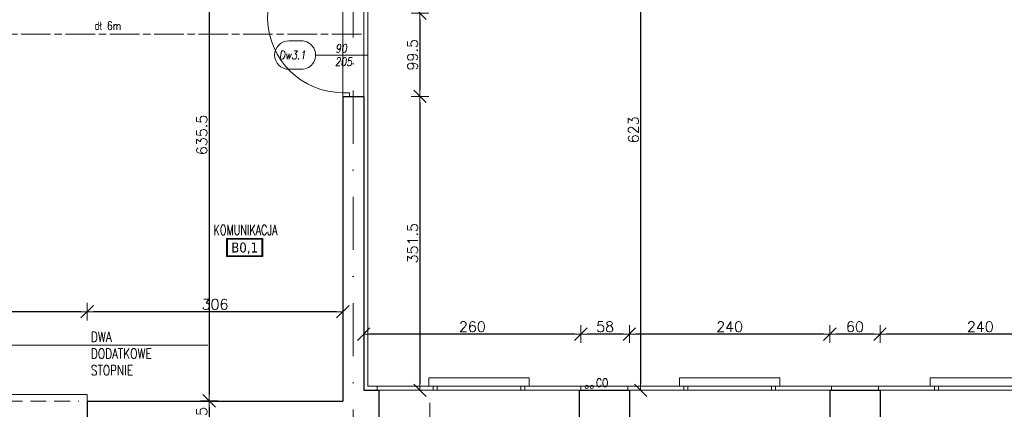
# Model space of a CAD drawing. Header units: millimetres. Extents: x 23192 to 177760, y -399809 to -79279.
# Tile 142 of 256: x 52792 to 53970, y -195597 to -195131. Entities that reach past the tile are written whole.
import ezdxf
from ezdxf.enums import TextEntityAlignment as Align

# ---------------------------------------------------------------- set-up
doc = ezdxf.new("R2010")
doc.units = ezdxf.units.MM
for name, pattern in [('2_3', [1, 0.5, -0.5]), ('CHAIN', [0.3543, 0.2362, -0.0295, 0.0591, -0.0295]), ('DASHDOT', [25.4, 12.7, -6.35, 0, -6.35]), ('HIDDEN', [9.525, 6.35, -3.175])]:
    doc.linetypes.add(name, pattern=pattern)
doc.layers.get('0').update_dxf_attribs({"lineweight": 0})
for name, color, linetype, lineweight in [('!! 0_ Istn-sciany', 3, 'Continuous', 30), ('!! 0_ Istn-widok', 1, 'Continuous', 15), ('!! 0_ Opis', 8, 'Continuous', 13), ('!! 0_Istn-armatura', 6, 'Continuous', 9), ('!! 0_Istn-cienka', 4, 'Continuous', 9), ('!! 0_Istn-drzwi', 1, 'Continuous', 13), ('!! 0_Opis_okna', 8, 'Continuous', 15), ('!! 0_Opis_pom', 9, 'Continuous', 13), ('!! 0_Osie', 1, 'DASHDOT', 13), ('!! 1  WYDZIELENIE PPOŻ', 252, 'Continuous', 0), ('!! 1_droga ewakuacyjna', 252, 'CHAIN', 0), ('!! 2_drzwi opis', 151, 'Continuous', 9), ('!! wymiary osi', 250, 'Continuous', 9), ('0-osie-liniA', 14, 'DASHDOT', 5), ('Dimension (ISO)', 7, 'Continuous', 25)]:
    doc.layers.add(name, color=color, linetype=linetype, lineweight=lineweight)
doc.layers.add('!! 0_Istn-grzejniki', color=7, linetype='Continuous', lineweight=0, plot=False)
doc.layers.add('Powierzchnia', color=140, linetype='Continuous', lineweight=5, plot=False)
doc.styles.add('50', font='ROMANS.shx', dxfattribs={"width": 0.8, "height": 10})
doc.styles.add('ARCHETYP', font='romans.shx', dxfattribs={"height": 15})
doc.styles.add('ARIAL', font='tahoma.ttf')
doc.styles.add('Note Text (ISO)', font='tahoma.ttf')
doc.styles.add('SIMPLEX', font='simplex.shx', dxfattribs={"width": 0.77})
doc.styles.add('TXT', font='simplex.shx')
doc.dimstyles.new('Default (ISO)', dxfattribs={"dimscale": 5, "dimtxt": 5, "dimasz": 5, "dimexe": 3.175, "dimexo": 0, "dimgap": 0.762, "dimtad": 1, "dimdec": 0, "dimrnd": 1e-08, "dimzin": 0, "dimtxsty": 'Note Text (ISO)', "dimcen": 0.09, "dimdle": 10, "dimclrd": 256, "dimclre": 256, "dimclrt": 256, "dimazin": 0, "dimtfac": 0.70104, "dimtmove": 0, "dimatfit": 3, "dimfxl": 1, "dimtolj": 1, "dimtzin": 0, "dimlwd": -1, "dimlwe": -1, "dimarcsym": 0})
doc.dimstyles.new('DIM50', dxfattribs={"dimscale": 5, "dimtxt": 2.5, "dimasz": 1.5, "dimexe": 0, "dimexo": 0, "dimgap": 0.5, "dimtad": 1, "dimdec": 4, "dimrnd": 0.5, "dimdsep": 46, "dimtxsty": 'TXT', "dimblk1": 'TICK1', "dimblk2": 'TICK1', "dimsah": 1, "dimcen": 0, "dimse1": 1, "dimse2": 1, "dimclrd": 1, "dimclre": 7, "dimclrt": 9, "dimadec": 0, "dimazin": 0, "dimtfac": 1, "dimtdec": 4, "dimtmove": 2, "dimatfit": 3, "dimldrblk": 'TICK1', "dimfxl": 1, "dimtolj": 1, "dimarcsym": 0})

# ---------------------------------------------------------------- blocks, each defined once
blk = doc.blocks.new('BLOK OSI')
at = {"layer": '0-osie-liniA', "ltscale": 5}
blk.add_lwpolyline([(53191.21142, -193626.89479), (53191.21142, -199860.81919)], dxfattribs=at)
blk = doc.blocks.new('*D1419')
at = {"layer": 'DEFPOINTS', "color": 0, "transparency": 16777216}
for p in [(-690, 120), (510, 120), (510, 19)]:
    blk.add_point(p, dxfattribs=at)
at = {"layer": 'Dimension (ISO)', "transparency": 16777216}
for p, q in [((-690, 120), (-690, 3)), ((510, 120), (510, 3)), ((-665, 19), (485, 19))]:
    blk.add_line(p, q, dxfattribs=at)
for points in [[(-665, 23), (-665, 15), (-690, 19)], [(485, 23), (485, 15), (510, 19)]]:
    blk.add_solid(points, dxfattribs=at)
at = {"layer": 'Dimension (ISO)', "lineweight": 9, "transparency": 16777216, "insert": (-161, 49), "char_height": 25, "attachment_point": 1, "style": 'Note Text (ISO)'}
blk.add_mtext('\\A1;1200', dxfattribs=at)
blk = doc.blocks.new('1_ok-opis')
blk.add_line((0, 111.6), (0, 50))
for points in [[(-17, 128.6), (-17, 143.6)], [(17, 128.6), (17, 143.6)]]:
    blk.add_lwpolyline(points)
for centre, start, end in [((0, 143.6), 0, 180), ((0, 128.6), 180, 0)]:
    blk.add_arc(centre, 17, start, end)
at = {"style": 'ARCHETYP'}
for tag, height, rotation, p in [('NR', 12, 90, (0, 136.9)), ('NR', 12, 270, (0, 136.9)), ('SZEROKOŚĆ', 10, 90, (-8, 78.3)), ('WYSOKOŚĆ', 10, 270, (-8, 78.3)), ('WYSOKOŚĆ', 10, 90, (8, 78.3)), ('SZEROKOŚĆ', 10, 270, (8, 78.3))]:
    blk.add_attdef(tag, text='', height=height, rotation=rotation, dxfattribs=at).set_placement(p, align=Align.MIDDLE)
blk = doc.blocks.new('TICK1')
at = {"color": 2}
blk.add_line((-1, -1), (1, 1), dxfattribs=at)
at = {"color": 0}
for p, q in [((0, 0), (-1, 0)), ((0, -1.4), (0, 1.4))]:
    blk.add_line(p, q, dxfattribs=at)
blk = doc.blocks.new('*D2425')
at = {"layer": '!! wymiary osi', "color": 1, "lineweight": -2, "transparency": 16777216}
blk.add_line((53018.8, -194959.1), (53018.8, -195579.6), dxfattribs=at)
at = {"layer": 'DEFPOINTS', "color": 0, "transparency": 16777216}
for p in [(53018.8, -194951.6), (53018.8, -195587.1), (53018.8, -195587.1)]:
    blk.add_point(p, dxfattribs=at)
at = {"layer": '!! wymiary osi', "color": 1, "lineweight": -2, "transparency": 16777216, "xscale": 7.5, "yscale": 7.5, "zscale": 7.5}
for p, rotation in [((53018.8, -194951.6), 90), ((53018.8, -195587.1), 270)]:
    blk.add_blockref('TICK1', p, dxfattribs=dict(at, rotation=rotation))
at = {"layer": '!! wymiary osi', "color": 9, "transparency": 16777216, "insert": (53010, -195269.3), "char_height": 12.5, "attachment_point": 5, "rotation": 90, "style": 'TXT'}
blk.add_mtext('\\A1;635.5', dxfattribs=at)
blk = doc.blocks.new('*D2426')
at = {"layer": '!! wymiary osi', "color": 1, "lineweight": -2, "transparency": 16777216}
blk.add_line((53018.8, -195594.6), (53018.8, -195632.1), dxfattribs=at)
at = {"layer": 'DEFPOINTS', "color": 0, "transparency": 16777216}
for p in [(53018.8, -195587.1), (53018.8, -195639.6), (53020.2, -195639.6)]:
    blk.add_point(p, dxfattribs=at)
at = {"layer": '!! wymiary osi', "color": 1, "lineweight": -2, "transparency": 16777216, "xscale": 7.5, "yscale": 7.5, "zscale": 7.5}
for p, rotation in [((53018.8, -195587.1), 90), ((53018.8, -195639.6), 270)]:
    blk.add_blockref('TICK1', p, dxfattribs=dict(at, rotation=rotation))
at = {"layer": '!! wymiary osi', "color": 9, "transparency": 16777216, "insert": (53010, -195613.3), "char_height": 12.5, "attachment_point": 5, "rotation": 90, "style": 'TXT'}
blk.add_mtext('\\A1;52.5', dxfattribs=at)
blk = doc.blocks.new('*D2458')
at = {"layer": '!! wymiary osi', "color": 1, "lineweight": -2, "transparency": 16777216}
blk.add_line((53271, -195131.2), (53271, -195215.6), dxfattribs=at)
at = {"layer": 'DEFPOINTS', "color": 0, "transparency": 16777216}
for p in [(53203.7, -195123.7), (53199.8, -195223.1), (53271, -195223.1)]:
    blk.add_point(p, dxfattribs=at)
at = {"layer": '!! wymiary osi', "color": 1, "lineweight": -2, "transparency": 16777216, "xscale": 7.5, "yscale": 7.5, "zscale": 7.5}
for p, rotation in [((53271, -195123.7), 90), ((53271, -195223.1), 270)]:
    blk.add_blockref('TICK1', p, dxfattribs=dict(at, rotation=rotation))
at = {"layer": '!! wymiary osi', "color": 9, "transparency": 16777216, "insert": (53262.2, -195173.4), "char_height": 12.5, "attachment_point": 5, "rotation": 90, "style": 'TXT'}
blk.add_mtext('\\A1;99.5', dxfattribs=at)
blk = doc.blocks.new('*D2459')
at = {"layer": '!! wymiary osi', "color": 1, "lineweight": -2, "transparency": 16777216}
blk.add_line((53271, -195230.6), (53271, -195567.1), dxfattribs=at)
at = {"layer": 'DEFPOINTS', "color": 0, "transparency": 16777216}
for p in [(53199.8, -195223.1), (53203.7, -195574.6), (53271, -195574.6)]:
    blk.add_point(p, dxfattribs=at)
at = {"layer": '!! wymiary osi', "color": 1, "lineweight": -2, "transparency": 16777216, "xscale": 7.5, "yscale": 7.5, "zscale": 7.5}
for p, rotation in [((53271, -195223.1), 90), ((53271, -195574.6), 270)]:
    blk.add_blockref('TICK1', p, dxfattribs=dict(at, rotation=rotation))
at = {"layer": '!! wymiary osi', "color": 9, "transparency": 16777216, "insert": (53262.2, -195398.8), "char_height": 12.5, "attachment_point": 5, "rotation": 90, "style": 'TXT'}
blk.add_mtext('\\A1;351.5', dxfattribs=at)
blk = doc.blocks.new('*D2469')
at = {"layer": '!! wymiary osi', "color": 1, "lineweight": -2, "transparency": 16777216}
blk.add_line((54054.2, -195507.4), (53829.2, -195507.4), dxfattribs=at)
at = {"layer": 'DEFPOINTS', "color": 0, "transparency": 16777216}
for p in [(53821.7, -195507.4), (53821.7, -195574.6), (54061.7, -195574.6)]:
    blk.add_point(p, dxfattribs=at)
at = {"layer": '!! wymiary osi', "color": 1, "lineweight": -2, "transparency": 16777216, "xscale": 7.5, "yscale": 7.5, "zscale": 7.5, "rotation": 180}
blk.add_blockref('TICK1', (53821.7, -195507.4), dxfattribs=at)
at = {"layer": '!! wymiary osi', "color": 1, "lineweight": -2, "transparency": 16777216, "xscale": 7.5, "yscale": 7.5, "zscale": 7.5}
blk.add_blockref('TICK1', (54061.7, -195507.4), dxfattribs=at)
at = {"layer": '!! wymiary osi', "color": 9, "transparency": 16777216, "insert": (53941.7, -195498.6), "char_height": 12.5, "attachment_point": 5, "style": 'TXT'}
blk.add_mtext('\\A1;240', dxfattribs=at)
blk = doc.blocks.new('*D2470')
at = {"layer": '!! wymiary osi', "color": 1, "lineweight": -2, "transparency": 16777216}
blk.add_line((53814.2, -195507.4), (53769.2, -195507.4), dxfattribs=at)
at = {"layer": 'DEFPOINTS', "color": 0, "transparency": 16777216}
for p in [(53761.7, -195507.4), (53761.7, -195574.6), (53821.7, -195574.6)]:
    blk.add_point(p, dxfattribs=at)
at = {"layer": '!! wymiary osi', "color": 1, "lineweight": -2, "transparency": 16777216, "xscale": 7.5, "yscale": 7.5, "zscale": 7.5, "rotation": 180}
blk.add_blockref('TICK1', (53761.7, -195507.4), dxfattribs=at)
at = {"layer": '!! wymiary osi', "color": 1, "lineweight": -2, "transparency": 16777216, "xscale": 7.5, "yscale": 7.5, "zscale": 7.5}
blk.add_blockref('TICK1', (53821.7, -195507.4), dxfattribs=at)
at = {"layer": '!! wymiary osi', "color": 9, "transparency": 16777216, "insert": (53791.7, -195498.6), "char_height": 12.5, "attachment_point": 5, "style": 'TXT'}
blk.add_mtext('\\A1;60', dxfattribs=at)
blk = doc.blocks.new('*D2471')
at = {"layer": '!! wymiary osi', "color": 1, "lineweight": -2, "transparency": 16777216}
blk.add_line((53754.2, -195507.4), (53529.2, -195507.4), dxfattribs=at)
at = {"layer": 'DEFPOINTS', "color": 0, "transparency": 16777216}
for p in [(53521.7, -195507.4), (53521.7, -195574.6), (53761.7, -195574.6)]:
    blk.add_point(p, dxfattribs=at)
at = {"layer": '!! wymiary osi', "color": 1, "lineweight": -2, "transparency": 16777216, "xscale": 7.5, "yscale": 7.5, "zscale": 7.5, "rotation": 180}
blk.add_blockref('TICK1', (53521.7, -195507.4), dxfattribs=at)
at = {"layer": '!! wymiary osi', "color": 1, "lineweight": -2, "transparency": 16777216, "xscale": 7.5, "yscale": 7.5, "zscale": 7.5}
blk.add_blockref('TICK1', (53761.7, -195507.4), dxfattribs=at)
at = {"layer": '!! wymiary osi', "color": 9, "transparency": 16777216, "insert": (53641.7, -195498.6), "char_height": 12.5, "attachment_point": 5, "style": 'TXT'}
blk.add_mtext('\\A1;240', dxfattribs=at)
blk = doc.blocks.new('*D2472')
at = {"layer": '!! wymiary osi', "color": 1, "lineweight": -2, "transparency": 16777216}
blk.add_line((53514.2, -195507.4), (53471.2, -195507.4), dxfattribs=at)
at = {"layer": 'DEFPOINTS', "color": 0, "transparency": 16777216}
for p in [(53463.7, -195507.4), (53463.7, -195574.6), (53521.7, -195574.6)]:
    blk.add_point(p, dxfattribs=at)
at = {"layer": '!! wymiary osi', "color": 1, "lineweight": -2, "transparency": 16777216, "xscale": 7.5, "yscale": 7.5, "zscale": 7.5, "rotation": 180}
blk.add_blockref('TICK1', (53463.7, -195507.4), dxfattribs=at)
at = {"layer": '!! wymiary osi', "color": 1, "lineweight": -2, "transparency": 16777216, "xscale": 7.5, "yscale": 7.5, "zscale": 7.5}
blk.add_blockref('TICK1', (53521.7, -195507.4), dxfattribs=at)
at = {"layer": '!! wymiary osi', "color": 9, "transparency": 16777216, "insert": (53492.7, -195498.6), "char_height": 12.5, "attachment_point": 5, "style": 'TXT'}
blk.add_mtext('\\A1;58', dxfattribs=at)
blk = doc.blocks.new('*D2473')
at = {"layer": '!! wymiary osi', "color": 1, "lineweight": -2, "transparency": 16777216}
blk.add_line((53456.2, -195507.4), (53211.2, -195507.4), dxfattribs=at)
at = {"layer": 'DEFPOINTS', "color": 0, "transparency": 16777216}
for p in [(53203.7, -195507.4), (53203.7, -195574.6), (53463.7, -195574.6)]:
    blk.add_point(p, dxfattribs=at)
at = {"layer": '!! wymiary osi', "color": 1, "lineweight": -2, "transparency": 16777216, "xscale": 7.5, "yscale": 7.5, "zscale": 7.5, "rotation": 180}
blk.add_blockref('TICK1', (53203.7, -195507.4), dxfattribs=at)
at = {"layer": '!! wymiary osi', "color": 1, "lineweight": -2, "transparency": 16777216, "xscale": 7.5, "yscale": 7.5, "zscale": 7.5}
blk.add_blockref('TICK1', (53463.7, -195507.4), dxfattribs=at)
at = {"layer": '!! wymiary osi', "color": 9, "transparency": 16777216, "insert": (53333.7, -195498.6), "char_height": 12.5, "attachment_point": 5, "style": 'TXT'}
blk.add_mtext('\\A1;260', dxfattribs=at)
blk = doc.blocks.new('*D2484')
at = {"layer": '!! wymiary osi', "color": 1, "lineweight": -2, "transparency": 16777216}
blk.add_line((53535.2, -194959.1), (53535.2, -195567.1), dxfattribs=at)
at = {"layer": 'DEFPOINTS', "color": 0, "transparency": 16777216}
for p in [(53479.7, -194951.6), (53521.7, -195574.6), (53535.2, -195574.6)]:
    blk.add_point(p, dxfattribs=at)
at = {"layer": '!! wymiary osi', "color": 1, "lineweight": -2, "transparency": 16777216, "xscale": 7.5, "yscale": 7.5, "zscale": 7.5}
for p, rotation in [((53535.2, -194951.6), 90), ((53535.2, -195574.6), 270)]:
    blk.add_blockref('TICK1', p, dxfattribs=dict(at, rotation=rotation))
at = {"layer": '!! wymiary osi', "color": 9, "transparency": 16777216, "insert": (53526.5, -195263.1), "char_height": 12.5, "attachment_point": 5, "rotation": 90, "style": 'TXT'}
blk.add_mtext('\\A1;623', dxfattribs=at)
blk = doc.blocks.new('*D2497')
at = {"layer": '!! wymiary osi', "color": 1, "lineweight": -2, "transparency": 16777216}
blk.add_line((53171.2, -195480.6), (52880.2, -195480.6), dxfattribs=at)
at = {"layer": 'DEFPOINTS', "color": 0, "transparency": 16777216}
for p in [(52872.7, -195480.6), (52872.7, -195587.1), (53178.7, -195587.6)]:
    blk.add_point(p, dxfattribs=at)
at = {"layer": '!! wymiary osi', "color": 1, "lineweight": -2, "transparency": 16777216, "xscale": 7.5, "yscale": 7.5, "zscale": 7.5, "rotation": 180}
blk.add_blockref('TICK1', (52872.7, -195480.6), dxfattribs=at)
at = {"layer": '!! wymiary osi', "color": 1, "lineweight": -2, "transparency": 16777216, "xscale": 7.5, "yscale": 7.5, "zscale": 7.5}
blk.add_blockref('TICK1', (53178.7, -195480.6), dxfattribs=at)
at = {"layer": '!! wymiary osi', "color": 9, "transparency": 16777216, "insert": (53025.7, -195471.8), "char_height": 12.5, "attachment_point": 5, "style": 'TXT'}
blk.add_mtext('\\A1;306', dxfattribs=at)
blk = doc.blocks.new('*D2498')
at = {"layer": '!! wymiary osi', "color": 1, "lineweight": -2, "transparency": 16777216}
blk.add_line((52865.2, -195480.6), (52612.2, -195480.6), dxfattribs=at)
at = {"layer": 'DEFPOINTS', "color": 0, "transparency": 16777216}
for p in [(52604.7, -195480.6), (52604.7, -195579.6), (52872.7, -195587.1)]:
    blk.add_point(p, dxfattribs=at)
at = {"layer": '!! wymiary osi', "color": 1, "lineweight": -2, "transparency": 16777216, "xscale": 7.5, "yscale": 7.5, "zscale": 7.5, "rotation": 180}
blk.add_blockref('TICK1', (52604.7, -195480.6), dxfattribs=at)
at = {"layer": '!! wymiary osi', "color": 1, "lineweight": -2, "transparency": 16777216, "xscale": 7.5, "yscale": 7.5, "zscale": 7.5}
blk.add_blockref('TICK1', (52872.7, -195480.6), dxfattribs=at)
at = {"layer": '!! wymiary osi', "color": 9, "transparency": 16777216, "insert": (52738.7, -195471.8), "char_height": 12.5, "attachment_point": 5, "style": 'TXT'}
blk.add_mtext('\\A1;268', dxfattribs=at)
blk = doc.blocks.new('A$C11ef928a')
at = {"layer": 'Dimension (ISO)', "lineweight": 9}
dim = blk.add_linear_dim(base=(510.2, 18.8), p1=(-689.8, 120.2), p2=(510.2, 120.2), angle=180, dimstyle='Default (ISO)', override={"dimdec": 0, "dimlfac": 1, "dimtp": 0, "dimtm": 0, "dimtdec": 2, "dimtofl": 0, "dimatfit": 1}, dxfattribs=at)
dim.commit()
dim.dimension.update_dxf_attribs({"geometry": '*D1419', "text_midpoint": (-125.7, 18.8), "dimtype": 128})

msp = doc.modelspace()

# ---------------------------------------------------------------- linework, layer by layer
at = {"layer": '!! 0_ Istn-sciany'}
for points in [[(53203.71142, -195223.71718), (53178.71142, -195223.71718)], [(53178.71142, -195223.71718), (53178.71142, -195587.5883)], [(53203.71142, -195223.71718), (53203.71142, -195574.5883)], [(53203.71142, -195574.5883), (53221.71142, -195574.5883)], [(53221.71142, -195574.5883), (53221.71142, -195613.5883)], [(53461.71142, -195574.5883), (53521.71142, -195574.5883)], [(53461.71142, -195574.5883), (53461.71142, -195613.5883)], [(53521.71142, -195574.5883), (53521.71142, -195613.5883)], [(53761.71142, -195574.5883), (53821.71142, -195574.5883)], [(53761.71142, -195574.5883), (53761.71142, -195613.5883)], [(53821.71142, -195574.5883), (53821.71142, -195613.5883)], [(52872.71142, -195587.5883), (53178.71142, -195587.5883)], [(52872.71142, -195587.5883), (52872.71142, -195612.5883)]]:
    msp.add_lwpolyline(points, dxfattribs=at)
at = {"layer": '!! 0_ Istn-widok'}
for points in [[(53219.71142, -195569.5883), (53463.71142, -195569.5883)], [(53219.71142, -195574.5883), (53219.71142, -195569.5883)], [(53463.71142, -195574.5883), (53463.71142, -195569.5883)], [(53519.71142, -195569.5883), (53763.71142, -195569.5883)], [(53519.71142, -195574.5883), (53519.71142, -195569.5883)], [(53763.71142, -195574.5883), (53763.71142, -195569.5883)], [(53819.71142, -195569.5883), (54063.71142, -195569.5883)], [(53819.71142, -195574.5883), (53819.71142, -195569.5883)], [(52604.71142, -195579.5883), (52872.71142, -195579.5883)]]:
    msp.add_lwpolyline(points, dxfattribs=at)
at = {"layer": '!! 0_ Istn-widok', "linetype": 'HIDDEN', "ltscale": 3}
msp.add_lwpolyline([(52604.71142, -195587.5883), (52862.71142, -195587.5883)], dxfattribs=at)
at = {"layer": '!! 0_ Opis'}
msp.add_lwpolyline([(52765.42916, -195579.5883), (52765.42916, -195579.5883), (52765.42916, -195520.55038), (53017.01001, -195520.55038)], dxfattribs=at)
at = {"layer": '!! 0_Istn-armatura'}
for centre in [(53470.71142, -195570.5883), (53476.71142, -195570.5883)]:
    msp.add_circle(centre, 2, dxfattribs=at)
at = {"layer": '!! 0_Istn-cienka', "linetype": 'HIDDEN', "ltscale": 2}
for points in [[(53221.71142, -195574.5883), (53461.71142, -195574.5883)], [(53521.71142, -195574.5883), (53761.71142, -195574.5883)], [(53821.71142, -195574.5883), (54061.71142, -195574.5883)]]:
    msp.add_lwpolyline(points, dxfattribs=at)
at = {"layer": '!! 0_Istn-drzwi'}
msp.add_lwpolyline([(53207.71142, -195173.71718), (53157.71142, -195173.71718)], dxfattribs=at)
msp.add_lwpolyline([(53186.71142, -195218.71718), (53186.71142, -195223.71718), (53178.71142, -195223.71718), (53178.71142, -195218.71718)], close=True, dxfattribs=at)
msp.add_arc((53178.71142, -195128.71718), 90, 92.54731818, 269.99999996, dxfattribs=at)
at = {"layer": '!! 0_Istn-grzejniki'}
for points in [[(53286.71142, -195574.5883), (53286.71142, -195569.5883), (53281.71142, -195569.5883), (53281.71142, -195559.5883), (53401.71142, -195559.5883), (53401.71142, -195569.5883), (53396.71142, -195569.5883), (53396.71142, -195574.5883), (53391.71142, -195574.5883), (53391.71142, -195569.5883), (53291.71142, -195569.5883), (53291.71142, -195574.5883)], [(53586.71142, -195574.5883), (53586.71142, -195569.5883), (53581.71142, -195569.5883), (53581.71142, -195559.5883), (53701.71142, -195559.5883), (53701.71142, -195569.5883), (53696.71142, -195569.5883), (53696.71142, -195574.5883), (53691.71142, -195574.5883), (53691.71142, -195569.5883), (53591.71142, -195569.5883), (53591.71142, -195574.5883)], [(53886.71142, -195574.5883), (53886.71142, -195569.5883), (53881.71142, -195569.5883), (53881.71142, -195559.5883), (54001.71142, -195559.5883), (54001.71142, -195569.5883), (53996.71142, -195569.5883), (53996.71142, -195574.5883), (53991.71142, -195574.5883), (53991.71142, -195569.5883), (53891.71142, -195569.5883), (53891.71142, -195574.5883)]]:
    msp.add_lwpolyline(points, close=True, dxfattribs=at)
msp.add_lwpolyline([(52872.71142, -195579.5883), (52872.71142, -195587.0883)], dxfattribs=at)
at = {"layer": '!! 0_Opis_pom', "ltscale": 0.7}
for points in [[(53039.41304, -195414.73659), (53082.93304, -195414.73659), (53082.93304, -195392.97659), (53039.41304, -195392.97659)], [(53040.50104, -195413.64859), (53081.84504, -195413.64859), (53081.84504, -195394.06459), (53040.50104, -195394.06459)]]:
    msp.add_lwpolyline(points, close=True, dxfattribs=at)
at = {"layer": '!! 1  WYDZIELENIE PPOŻ', "color": 20, "linetype": '2_3', "ltscale": 10, "true_color": 0xf65c09, "const_width": 1}
msp.add_lwpolyline([(53208.71142, -195569.5883), (53208.71142, -194956.5883), (54755.5485, -194956.5883), (54755.86901, -194356.5883), (54961.71142, -194356.5883), (54961.71142, -195569.5883)], close=True, dxfattribs=at)
at = {"layer": '!! 1_droga ewakuacyjna', "ltscale": 150}
msp.add_lwpolyline([(53200.99707, -195148.61892), (52556.99707, -195148.61892)], dxfattribs=at)
at = {"layer": 'Powierzchnia'}
for points in [[(53178.71142, -195587.0883), (52872.71142, -195587.5883), (52872.71142, -195939.5883), (52604.71142, -195939.5883), (52604.71142, -195587.0883), (52306.90627, -195587.0883), (52306.90627, -195250.69427), (52559.71142, -195251.5883), (52559.71142, -194951.5883), (53178.71142, -194951.5883)], [(54966.71142, -194951.5883), (53203.71142, -194951.5883), (53203.71142, -195574.5883), (54966.71142, -195574.5883)]]:
    msp.add_lwpolyline(points, close=True, dxfattribs=at)

# ---------------------------------------------------------------- block references
at = {"layer": '!! 0_Opis_okna'}
ref = msp.add_blockref('1_ok-opis', (53282.71142, -195539.68761), dxfattribs=dict(at, rotation=180))
ref.add_attrib('SZEROKOŚĆ', '120', dxfattribs={"layer": '0', "height": 10, "rotation": 90, "style": 'ARCHETYP'}).set_placement((53274.71142, -195628.40802), align=Align.MIDDLE)
ref.add_attrib('WYSOKOŚĆ', '90', dxfattribs={"layer": '0', "height": 10, "rotation": 90, "style": 'ARCHETYP'}).set_placement((53290.71142, -195626.63456), align=Align.MIDDLE)
ref.add_attrib('NR', 'O1,1', dxfattribs={"layer": '0', "height": 12, "rotation": 90, "style": 'ARCHETYP'}).set_placement((53282.71142, -195676.58906), align=Align.MIDDLE)
at = {"layer": '!! 0_Osie'}
msp.add_blockref('BLOK OSI', (0, 63), dxfattribs=at)
at = {"layer": '!! 2_drzwi opis'}
ref = msp.add_blockref('1_ok-opis', (53257.71192, -195173.71717), dxfattribs=dict(at, rotation=90.00000361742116))
ref.add_attrib('WYSOKOŚĆ', '90 ', dxfattribs={"layer": '0', "height": 10, "rotation": 0.00000362, "style": '50', "oblique": 10, "width": 0.8}).set_placement((53179.42107, -195165.71718), align=Align.MIDDLE)
ref.add_attrib('SZEROKOŚĆ', '205', dxfattribs={"layer": '0', "height": 10, "rotation": 0.00000362, "style": '50', "oblique": 10, "width": 0.8}).set_placement((53179.42107, -195181.71718), align=Align.MIDDLE)
ref.add_attrib('NR', 'Dw3.1', dxfattribs={"layer": '0', "height": 10, "rotation": 0.00000362, "style": '50', "oblique": 10, "width": 0.8}).set_placement((53118.23498, -195173.71718), align=Align.MIDDLE)
at = {"xscale": -0.1, "yscale": 0.1, "zscale": 0.1, "rotation": 90}
msp.add_blockref('A$C11ef928a', (82225.12684, -195364.3052), dxfattribs=at)

# ---------------------------------------------------------------- texts
at = {"layer": '!! 0_ Opis', "insert": (52877.10014, -195504.70367), "char_height": 12, "attachment_point": 1, "style": 'SIMPLEX'}
msp.add_mtext_dynamic_manual_height_columns('DWA DODATKOWE STOPNIE', width=46.7031119, gutter_width=75, heights=[0], dxfattribs=at)
at = {"layer": '!! 0_Istn-armatura', "style": 'ARCHETYP', "width": 0.8}
msp.add_text('CO', height=10, rotation=0.00000004, dxfattribs=at).set_placement((53481.73384, -195570.55877))
at = {"layer": '!! 0_Opis_pom', "ltscale": 0.7, "style": 'TXT', "width": 0.7}
msp.add_text('KOMUNIKACJA', height=12, dxfattribs=at).set_placement((53062.28817, -195388.93028), align=Align.CENTER)
at = {"layer": '!! 0_Opis_pom', "ltscale": 0.7, "style": 'ARIAL'}
msp.add_attdef('B0,1', text='', height=11.968, dxfattribs=at).set_placement((53061.17304, -195403.85659), align=Align.MIDDLE_CENTER)
at = {"layer": '!! 1  WYDZIELENIE PPOŻ', "insert": (52881.16121, -195133.6292), "char_height": 10, "attachment_point": 1, "style": '50'}
msp.add_mtext_dynamic_manual_height_columns('dł 6m', width=113.8312425, gutter_width=50, heights=[0], dxfattribs=at)

# ---------------------------------------------------------------- dimensions: what is measured, and where the dimension line sits
at = {"layer": '!! wymiary osi'}
for base, p1, p2, picture, middle in [((53018.78015, -195587.0883), (53018.78015, -194951.5883), (53018.78015, -195587.0883), '*D2425', (53010.03015, -195269.3383)), ((53535.21902, -195574.5883), (53479.71142, -194951.5883), (53521.71142, -195574.5883), '*D2484', (53526.46902, -195263.0883)), ((53270.97285, -195223.10656), (53203.71142, -195123.71718), (53199.81834, -195223.10656), '*D2458', (53262.22285, -195173.41187)), ((53270.97285, -195574.5883), (53199.81834, -195223.10656), (53203.71142, -195574.5883), '*D2459', (53262.22285, -195398.84743)), ((53018.78015, -195639.5883), (53018.78015, -195587.0883), (53020.21142, -195639.5883), '*D2426', (53010.03015, -195613.3383))]:
    dim = msp.add_linear_dim(base=base, p1=p1, p2=p2, angle=90, dimstyle='DIM50', dxfattribs=at)
    dim.commit()
    dim.dimension.update_dxf_attribs({"geometry": picture, "text_midpoint": middle})
for base, p1, p2, picture, middle in [((52604.71142, -195480.55163), (52872.71142, -195587.0883), (52604.71142, -195579.5883), '*D2498', (52738.71142, -195471.80163)), ((52872.71142, -195480.55163), (53178.71142, -195587.5883), (52872.71142, -195587.0883), '*D2497', (53025.71142, -195471.80163)), ((53203.71142, -195507.36985), (53463.71142, -195574.5883), (53203.71142, -195574.5883), '*D2473', (53333.71142, -195498.61985)), ((53463.71142, -195507.36985), (53521.71142, -195574.5883), (53463.71142, -195574.5883), '*D2472', (53492.71142, -195498.61985)), ((53521.71142, -195507.36985), (53761.71142, -195574.5883), (53521.71142, -195574.5883), '*D2471', (53641.71142, -195498.61985)), ((53761.71142, -195507.36985), (53821.71142, -195574.5883), (53761.71142, -195574.5883), '*D2470', (53791.71142, -195498.61985)), ((53821.71142, -195507.36985), (54061.71142, -195574.5883), (53821.71142, -195574.5883), '*D2469', (53941.71142, -195498.61985))]:
    dim = msp.add_linear_dim(base=base, p1=p1, p2=p2, dimstyle='DIM50', dxfattribs=at)
    dim.commit()
    dim.dimension.update_dxf_attribs({"geometry": picture, "text_midpoint": middle})

doc.saveas('drawing.dxf')
